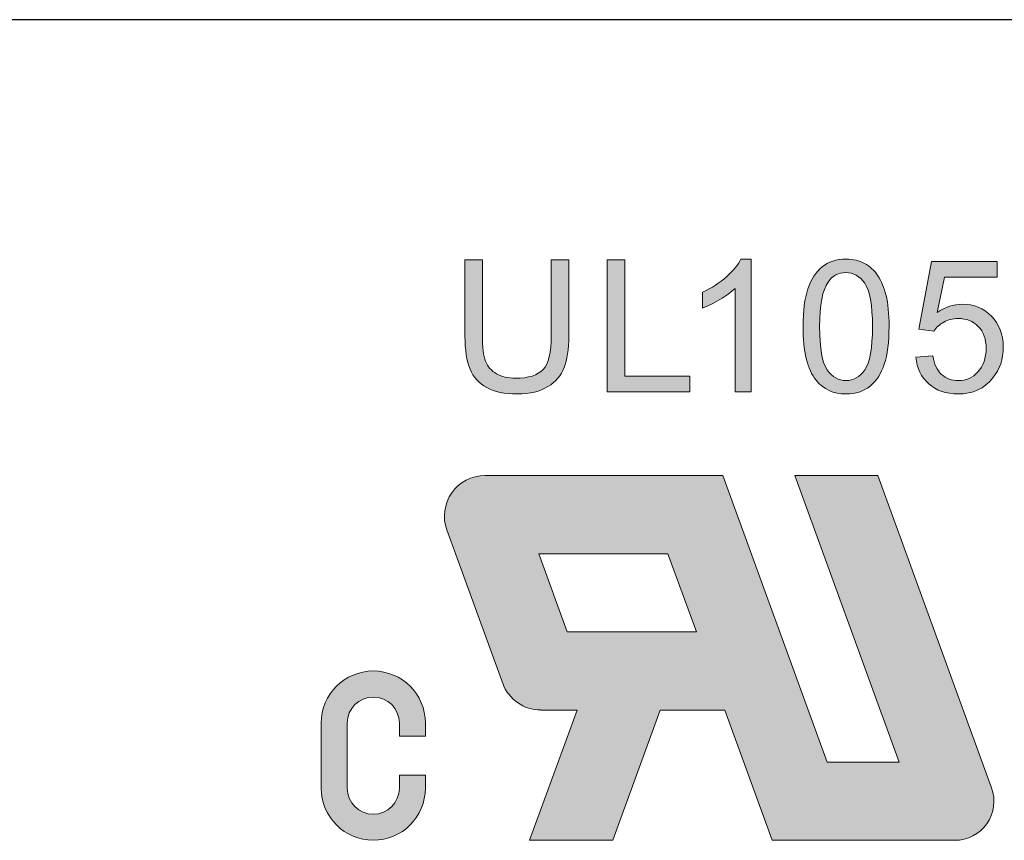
# Model space of a CAD drawing. Header units: inches. Extents: x 2053 to 2350, y -5132 to -4922.
# Tile 20 of 25: x 2287 to 2298, y -4999 to -4990. Entities that reach past the tile are written whole.
import ezdxf

# ---------------------------------------------------------------- set-up
doc = ezdxf.new("R2010")
doc.units = ezdxf.units.IN
doc.header["$MEASUREMENT"] = 0
doc.layers.add('RED', color=1, linetype='Continuous', lineweight=15)

msp = doc.modelspace()

# ---------------------------------------------------------------- hatches: boundary and pattern name
at = {"layer": 'RED', "lineweight": 0}
h = msp.add_hatch(color=256, dxfattribs=at)
edge = h.paths.add_edge_path(flags=16)
edge.add_spline(control_points=[(2299.421, -4992.962), (2299.475, -4992.903), (2299.502, -4992.822), (2299.502, -4992.719)], knot_values=[0.875, 0.875, 0.875, 0.875, 1, 1, 1, 1], degree=3, periodic=0)
edge.add_spline(control_points=[(2299.502, -4992.719), (2299.502, -4992.615), (2299.474, -4992.533), (2299.419, -4992.472)], knot_values=[0, 0, 0, 0, 0.125, 0.125, 0.125, 0.125], degree=3, periodic=0)
edge.add_spline(control_points=[(2299.419, -4992.472), (2299.364, -4992.411), (2299.298, -4992.381), (2299.22, -4992.381), (2299.22, -4992.381), (2299.14, -4992.381), (2299.07, -4992.414), (2299.011, -4992.479)], knot_values=[0.125, 0.125, 0.125, 0.125, 0.25, 0.25, 0.25, 0.25, 0.375, 0.375, 0.375, 0.375], degree=3, periodic=0)
edge.add_spline(control_points=[(2299.011, -4992.479), (2298.951, -4992.545), (2298.921, -4992.63), (2298.921, -4992.734), (2298.921, -4992.734), (2298.921, -4992.827), (2298.95, -4992.903), (2299.006, -4992.962)], knot_values=[0.375, 0.375, 0.375, 0.375, 0.5, 0.5, 0.5, 0.5, 0.625, 0.625, 0.625, 0.625], degree=3, periodic=0)
edge.add_spline(control_points=[(2299.006, -4992.962), (2299.063, -4993.02), (2299.132, -4993.049), (2299.215, -4993.049), (2299.215, -4993.049), (2299.299, -4993.049), (2299.367, -4993.02), (2299.421, -4992.962)], knot_values=[0.625, 0.625, 0.625, 0.625, 0.75, 0.75, 0.75, 0.75, 0.875, 0.875, 0.875, 0.875], degree=3, periodic=0)
edge = h.paths.add_edge_path()
edge.add_spline(control_points=[(2298.894, -4993.636), (2298.821, -4993.573), (2298.778, -4993.483), (2298.763, -4993.367)], knot_values=[0.954545, 0.954545, 0.954545, 0.954545, 1, 1, 1, 1], degree=3, periodic=0)
edge.add_spline(control_points=[(2298.763, -4993.367), (2298.763, -4993.367), (2298.936, -4993.351), (2298.936, -4993.351)], knot_values=[0, 0, 0, 0, 0.045455, 0.045455, 0.045455, 0.045455], degree=3, periodic=0)
edge.add_spline(control_points=[(2298.936, -4993.351), (2298.951, -4993.433), (2298.979, -4993.492), (2299.021, -4993.529)], knot_values=[0.045455, 0.045455, 0.045455, 0.045455, 0.090909, 0.090909, 0.090909, 0.090909], degree=3, periodic=0)
edge.add_spline(control_points=[(2299.021, -4993.529), (2299.062, -4993.566), (2299.115, -4993.584), (2299.18, -4993.584), (2299.18, -4993.584), (2299.236, -4993.584), (2299.284, -4993.571), (2299.326, -4993.546)], knot_values=[0.090909, 0.090909, 0.090909, 0.090909, 0.136364, 0.136364, 0.136364, 0.136364, 0.181818, 0.181818, 0.181818, 0.181818], degree=3, periodic=0)
edge.add_spline(control_points=[(2299.326, -4993.546), (2299.368, -4993.52), (2299.402, -4993.487), (2299.429, -4993.444)], knot_values=[0.181818, 0.181818, 0.181818, 0.181818, 0.227273, 0.227273, 0.227273, 0.227273], degree=3, periodic=0)
edge.add_spline(control_points=[(2299.429, -4993.444), (2299.456, -4993.402), (2299.478, -4993.344), (2299.496, -4993.272)], knot_values=[0.227273, 0.227273, 0.227273, 0.227273, 0.272727, 0.272727, 0.272727, 0.272727], degree=3, periodic=0)
edge.add_spline(control_points=[(2299.496, -4993.272), (2299.514, -4993.2), (2299.523, -4993.126), (2299.523, -4993.052), (2299.523, -4993.052), (2299.523, -4993.044), (2299.523, -4993.031), (2299.522, -4993.016)], knot_values=[0.272727, 0.272727, 0.272727, 0.272727, 0.318182, 0.318182, 0.318182, 0.318182, 0.363636, 0.363636, 0.363636, 0.363636], degree=3, periodic=0)
edge.add_spline(control_points=[(2299.522, -4993.016), (2299.486, -4993.073), (2299.436, -4993.12), (2299.374, -4993.155)], knot_values=[0.363636, 0.363636, 0.363636, 0.363636, 0.409091, 0.409091, 0.409091, 0.409091], degree=3, periodic=0)
edge.add_spline(control_points=[(2299.374, -4993.155), (2299.312, -4993.191), (2299.244, -4993.209), (2299.171, -4993.209), (2299.171, -4993.209), (2299.049, -4993.209), (2298.946, -4993.165), (2298.862, -4993.077)], knot_values=[0.409091, 0.409091, 0.409091, 0.409091, 0.454545, 0.454545, 0.454545, 0.454545, 0.5, 0.5, 0.5, 0.5], degree=3, periodic=0)
edge.add_spline(control_points=[(2298.862, -4993.077), (2298.778, -4992.988), (2298.736, -4992.872), (2298.736, -4992.728), (2298.736, -4992.728), (2298.736, -4992.579), (2298.78, -4992.459), (2298.868, -4992.368)], knot_values=[0.5, 0.5, 0.5, 0.5, 0.545455, 0.545455, 0.545455, 0.545455, 0.590909, 0.590909, 0.590909, 0.590909], degree=3, periodic=0)
edge.add_spline(control_points=[(2298.868, -4992.368), (2298.956, -4992.277), (2299.066, -4992.231), (2299.198, -4992.231), (2299.198, -4992.231), (2299.294, -4992.231), (2299.381, -4992.257), (2299.46, -4992.309)], knot_values=[0.590909, 0.590909, 0.590909, 0.590909, 0.636364, 0.636364, 0.636364, 0.636364, 0.681818, 0.681818, 0.681818, 0.681818], degree=3, periodic=0)
edge.add_spline(control_points=[(2299.46, -4992.309), (2299.54, -4992.36), (2299.6, -4992.433), (2299.641, -4992.529)], knot_values=[0.681818, 0.681818, 0.681818, 0.681818, 0.727273, 0.727273, 0.727273, 0.727273], degree=3, periodic=0)
edge.add_spline(control_points=[(2299.641, -4992.529), (2299.682, -4992.624), (2299.702, -4992.762), (2299.702, -4992.942), (2299.702, -4992.942), (2299.702, -4993.13), (2299.682, -4993.279), (2299.641, -4993.391)], knot_values=[0.727273, 0.727273, 0.727273, 0.727273, 0.772727, 0.772727, 0.772727, 0.772727, 0.818182, 0.818182, 0.818182, 0.818182], degree=3, periodic=0)
edge.add_spline(control_points=[(2299.641, -4993.391), (2299.6, -4993.502), (2299.54, -4993.587), (2299.459, -4993.645)], knot_values=[0.818182, 0.818182, 0.818182, 0.818182, 0.863636, 0.863636, 0.863636, 0.863636], degree=3, periodic=0)
edge.add_spline(control_points=[(2299.459, -4993.645), (2299.379, -4993.703), (2299.285, -4993.732), (2299.176, -4993.732), (2299.176, -4993.732), (2299.061, -4993.732), (2298.967, -4993.7), (2298.894, -4993.636)], knot_values=[0.863636, 0.863636, 0.863636, 0.863636, 0.909091, 0.909091, 0.909091, 0.909091, 0.954545, 0.954545, 0.954545, 0.954545], degree=3, periodic=0)
edge = h.paths.add_edge_path()
edge.add_spline(control_points=[(2297.625, -4993.62), (2297.54, -4993.545), (2297.492, -4993.446), (2297.48, -4993.322)], knot_values=[0.954545, 0.954545, 0.954545, 0.954545, 1, 1, 1, 1], degree=3, periodic=0)
edge.add_spline(control_points=[(2297.48, -4993.322), (2297.48, -4993.322), (2297.669, -4993.306), (2297.669, -4993.306)], knot_values=[0, 0, 0, 0, 0.045455, 0.045455, 0.045455, 0.045455], degree=3, periodic=0)
edge.add_spline(control_points=[(2297.669, -4993.306), (2297.683, -4993.399), (2297.716, -4993.468), (2297.767, -4993.514)], knot_values=[0.045455, 0.045455, 0.045455, 0.045455, 0.090909, 0.090909, 0.090909, 0.090909], degree=3, periodic=0)
edge.add_spline(control_points=[(2297.767, -4993.514), (2297.818, -4993.561), (2297.88, -4993.584), (2297.952, -4993.584), (2297.952, -4993.584), (2298.039, -4993.584), (2298.113, -4993.551), (2298.172, -4993.486)], knot_values=[0.090909, 0.090909, 0.090909, 0.090909, 0.136364, 0.136364, 0.136364, 0.136364, 0.181818, 0.181818, 0.181818, 0.181818], degree=3, periodic=0)
edge.add_spline(control_points=[(2298.172, -4993.486), (2298.233, -4993.42), (2298.263, -4993.333), (2298.263, -4993.225), (2298.263, -4993.225), (2298.263, -4993.122), (2298.234, -4993.041), (2298.176, -4992.981)], knot_values=[0.181818, 0.181818, 0.181818, 0.181818, 0.227273, 0.227273, 0.227273, 0.227273, 0.272727, 0.272727, 0.272727, 0.272727], degree=3, periodic=0)
edge.add_spline(control_points=[(2298.176, -4992.981), (2298.118, -4992.922), (2298.043, -4992.892), (2297.949, -4992.892), (2297.949, -4992.892), (2297.891, -4992.892), (2297.838, -4992.905), (2297.792, -4992.932)], knot_values=[0.272727, 0.272727, 0.272727, 0.272727, 0.318182, 0.318182, 0.318182, 0.318182, 0.363636, 0.363636, 0.363636, 0.363636], degree=3, periodic=0)
edge.add_spline(control_points=[(2297.792, -4992.932), (2297.745, -4992.958), (2297.708, -4992.992), (2297.681, -4993.034)], knot_values=[0.363636, 0.363636, 0.363636, 0.363636, 0.409091, 0.409091, 0.409091, 0.409091], degree=3, periodic=0)
edge.add_spline(control_points=[(2297.681, -4993.034), (2297.681, -4993.034), (2297.512, -4993.012), (2297.512, -4993.012)], knot_values=[0.409091, 0.409091, 0.409091, 0.409091, 0.454545, 0.454545, 0.454545, 0.454545], degree=3, periodic=0)
edge.add_spline(control_points=[(2297.512, -4993.012), (2297.512, -4993.012), (2297.654, -4992.258), (2297.654, -4992.258)], knot_values=[0.454545, 0.454545, 0.454545, 0.454545, 0.5, 0.5, 0.5, 0.5], degree=3, periodic=0)
edge.add_spline(control_points=[(2297.654, -4992.258), (2297.654, -4992.258), (2298.385, -4992.258), (2298.385, -4992.258)], knot_values=[0.5, 0.5, 0.5, 0.5, 0.545455, 0.545455, 0.545455, 0.545455], degree=3, periodic=0)
edge.add_spline(control_points=[(2298.385, -4992.258), (2298.385, -4992.258), (2298.385, -4992.43), (2298.385, -4992.43)], knot_values=[0.545455, 0.545455, 0.545455, 0.545455, 0.590909, 0.590909, 0.590909, 0.590909], degree=3, periodic=0)
edge.add_spline(control_points=[(2298.385, -4992.43), (2298.385, -4992.43), (2297.799, -4992.43), (2297.799, -4992.43)], knot_values=[0.590909, 0.590909, 0.590909, 0.590909, 0.636364, 0.636364, 0.636364, 0.636364], degree=3, periodic=0)
edge.add_spline(control_points=[(2297.799, -4992.43), (2297.799, -4992.43), (2297.719, -4992.825), (2297.719, -4992.825)], knot_values=[0.636364, 0.636364, 0.636364, 0.636364, 0.681818, 0.681818, 0.681818, 0.681818], degree=3, periodic=0)
edge.add_spline(control_points=[(2297.719, -4992.825), (2297.808, -4992.763), (2297.9, -4992.733), (2297.997, -4992.733), (2297.997, -4992.733), (2298.126, -4992.733), (2298.234, -4992.777), (2298.322, -4992.866)], knot_values=[0.681818, 0.681818, 0.681818, 0.681818, 0.727273, 0.727273, 0.727273, 0.727273, 0.772727, 0.772727, 0.772727, 0.772727], degree=3, periodic=0)
edge.add_spline(control_points=[(2298.322, -4992.866), (2298.41, -4992.955), (2298.454, -4993.069), (2298.454, -4993.209), (2298.454, -4993.209), (2298.454, -4993.342), (2298.415, -4993.457), (2298.338, -4993.554)], knot_values=[0.772727, 0.772727, 0.772727, 0.772727, 0.818182, 0.818182, 0.818182, 0.818182, 0.863636, 0.863636, 0.863636, 0.863636], degree=3, periodic=0)
edge.add_spline(control_points=[(2298.338, -4993.554), (2298.244, -4993.673), (2298.115, -4993.732), (2297.952, -4993.732), (2297.952, -4993.732), (2297.818, -4993.732), (2297.709, -4993.695), (2297.625, -4993.62)], knot_values=[0.863636, 0.863636, 0.863636, 0.863636, 0.909091, 0.909091, 0.909091, 0.909091, 0.954545, 0.954545, 0.954545, 0.954545], degree=3, periodic=0)
edge = h.paths.add_edge_path(flags=16)
edge.add_spline(control_points=[(2296.502, -4992.486), (2296.44, -4992.575), (2296.409, -4992.741), (2296.409, -4992.982)], knot_values=[0.875, 0.875, 0.875, 0.875, 1, 1, 1, 1], degree=3, periodic=0)
edge.add_spline(control_points=[(2296.409, -4992.982), (2296.409, -4993.224), (2296.437, -4993.384), (2296.494, -4993.464)], knot_values=[0, 0, 0, 0, 0.125, 0.125, 0.125, 0.125], degree=3, periodic=0)
edge.add_spline(control_points=[(2296.494, -4993.464), (2296.55, -4993.544), (2296.62, -4993.584), (2296.703, -4993.584), (2296.703, -4993.584), (2296.786, -4993.584), (2296.855, -4993.544), (2296.912, -4993.464)], knot_values=[0.125, 0.125, 0.125, 0.125, 0.25, 0.25, 0.25, 0.25, 0.375, 0.375, 0.375, 0.375], degree=3, periodic=0)
edge.add_spline(control_points=[(2296.912, -4993.464), (2296.968, -4993.384), (2296.997, -4993.223), (2296.997, -4992.982), (2296.997, -4992.982), (2296.997, -4992.74), (2296.968, -4992.58), (2296.912, -4992.5)], knot_values=[0.375, 0.375, 0.375, 0.375, 0.5, 0.5, 0.5, 0.5, 0.625, 0.625, 0.625, 0.625], degree=3, periodic=0)
edge.add_spline(control_points=[(2296.912, -4992.5), (2296.855, -4992.42), (2296.785, -4992.381), (2296.701, -4992.381), (2296.701, -4992.381), (2296.618, -4992.381), (2296.552, -4992.416), (2296.502, -4992.486)], knot_values=[0.625, 0.625, 0.625, 0.625, 0.75, 0.75, 0.75, 0.75, 0.875, 0.875, 0.875, 0.875], degree=3, periodic=0)
edge = h.paths.add_edge_path()
edge.add_spline(control_points=[(2296.369, -4993.58), (2296.272, -4993.458), (2296.224, -4993.258), (2296.224, -4992.982)], knot_values=[0.916667, 0.916667, 0.916667, 0.916667, 1, 1, 1, 1], degree=3, periodic=0)
edge.add_spline(control_points=[(2296.224, -4992.982), (2296.224, -4992.809), (2296.241, -4992.669), (2296.277, -4992.563)], knot_values=[0, 0, 0, 0, 0.083333, 0.083333, 0.083333, 0.083333], degree=3, periodic=0)
edge.add_spline(control_points=[(2296.277, -4992.563), (2296.313, -4992.457), (2296.366, -4992.375), (2296.437, -4992.317)], knot_values=[0.083333, 0.083333, 0.083333, 0.083333, 0.166667, 0.166667, 0.166667, 0.166667], degree=3, periodic=0)
edge.add_spline(control_points=[(2296.437, -4992.317), (2296.507, -4992.26), (2296.596, -4992.231), (2296.703, -4992.231), (2296.703, -4992.231), (2296.782, -4992.231), (2296.851, -4992.247), (2296.91, -4992.279)], knot_values=[0.166667, 0.166667, 0.166667, 0.166667, 0.25, 0.25, 0.25, 0.25, 0.333333, 0.333333, 0.333333, 0.333333], degree=3, periodic=0)
edge.add_spline(control_points=[(2296.91, -4992.279), (2296.97, -4992.311), (2297.019, -4992.356), (2297.058, -4992.416)], knot_values=[0.333333, 0.333333, 0.333333, 0.333333, 0.416667, 0.416667, 0.416667, 0.416667], degree=3, periodic=0)
edge.add_spline(control_points=[(2297.058, -4992.416), (2297.097, -4992.476), (2297.127, -4992.549), (2297.149, -4992.635)], knot_values=[0.416667, 0.416667, 0.416667, 0.416667, 0.5, 0.5, 0.5, 0.5], degree=3, periodic=0)
edge.add_spline(control_points=[(2297.149, -4992.635), (2297.171, -4992.721), (2297.182, -4992.837), (2297.182, -4992.982), (2297.182, -4992.982), (2297.182, -4993.155), (2297.164, -4993.294), (2297.129, -4993.4)], knot_values=[0.5, 0.5, 0.5, 0.5, 0.583333, 0.583333, 0.583333, 0.583333, 0.666667, 0.666667, 0.666667, 0.666667], degree=3, periodic=0)
edge.add_spline(control_points=[(2297.129, -4993.4), (2297.094, -4993.506), (2297.04, -4993.588), (2296.97, -4993.646), (2296.97, -4993.646), (2296.899, -4993.704), (2296.81, -4993.732), (2296.703, -4993.732), (2296.703, -4993.732), (2296.561, -4993.732), (2296.45, -4993.682), (2296.369, -4993.58)], knot_values=[0.666667, 0.666667, 0.666667, 0.666667, 0.75, 0.75, 0.75, 0.75, 0.833333, 0.833333, 0.833333, 0.833333, 0.916667, 0.916667, 0.916667, 0.916667], degree=3, periodic=0)
edge = h.paths.add_edge_path()
edge.add_spline(control_points=[(2295.647, -4992.231), (2295.647, -4992.231), (2295.647, -4993.707), (2295.647, -4993.707)], knot_values=[0.888889, 0.888889, 0.888889, 0.888889, 1, 1, 1, 1], degree=3, periodic=0)
edge.add_spline(control_points=[(2295.647, -4993.707), (2295.647, -4993.707), (2295.467, -4993.707), (2295.467, -4993.707)], knot_values=[0, 0, 0, 0, 0.111111, 0.111111, 0.111111, 0.111111], degree=3, periodic=0)
edge.add_spline(control_points=[(2295.467, -4993.707), (2295.467, -4993.707), (2295.467, -4992.557), (2295.467, -4992.557)], knot_values=[0.111111, 0.111111, 0.111111, 0.111111, 0.222222, 0.222222, 0.222222, 0.222222], degree=3, periodic=0)
edge.add_spline(control_points=[(2295.467, -4992.557), (2295.423, -4992.599), (2295.366, -4992.64), (2295.296, -4992.682)], knot_values=[0.222222, 0.222222, 0.222222, 0.222222, 0.333333, 0.333333, 0.333333, 0.333333], degree=3, periodic=0)
edge.add_spline(control_points=[(2295.296, -4992.682), (2295.225, -4992.723), (2295.162, -4992.754), (2295.106, -4992.775)], knot_values=[0.333333, 0.333333, 0.333333, 0.333333, 0.444444, 0.444444, 0.444444, 0.444444], degree=3, periodic=0)
edge.add_spline(control_points=[(2295.106, -4992.775), (2295.106, -4992.775), (2295.106, -4992.6), (2295.106, -4992.6)], knot_values=[0.444444, 0.444444, 0.444444, 0.444444, 0.555556, 0.555556, 0.555556, 0.555556], degree=3, periodic=0)
edge.add_spline(control_points=[(2295.106, -4992.6), (2295.207, -4992.553), (2295.295, -4992.495), (2295.371, -4992.428)], knot_values=[0.555556, 0.555556, 0.555556, 0.555556, 0.666667, 0.666667, 0.666667, 0.666667], degree=3, periodic=0)
edge.add_spline(control_points=[(2295.371, -4992.428), (2295.446, -4992.36), (2295.5, -4992.295), (2295.531, -4992.231)], knot_values=[0.666667, 0.666667, 0.666667, 0.666667, 0.777778, 0.777778, 0.777778, 0.777778], degree=3, periodic=0)
edge.add_spline(control_points=[(2295.531, -4992.231), (2295.531, -4992.231), (2295.647, -4992.231), (2295.647, -4992.231)], knot_values=[0.777778, 0.777778, 0.777778, 0.777778, 0.888889, 0.888889, 0.888889, 0.888889], degree=3, periodic=0)
edge = h.paths.add_edge_path()
edge.add_spline(control_points=[(2294.963, -4993.707), (2294.963, -4993.707), (2294.044, -4993.707), (2294.044, -4993.707)], knot_values=[0.833333, 0.833333, 0.833333, 0.833333, 1, 1, 1, 1], degree=3, periodic=0)
edge.add_spline(control_points=[(2294.044, -4993.707), (2294.044, -4993.707), (2294.044, -4992.237), (2294.044, -4992.237)], knot_values=[0, 0, 0, 0, 0.166667, 0.166667, 0.166667, 0.166667], degree=3, periodic=0)
edge.add_spline(control_points=[(2294.044, -4992.237), (2294.044, -4992.237), (2294.239, -4992.237), (2294.239, -4992.237)], knot_values=[0.166667, 0.166667, 0.166667, 0.166667, 0.333333, 0.333333, 0.333333, 0.333333], degree=3, periodic=0)
edge.add_spline(control_points=[(2294.239, -4992.237), (2294.239, -4992.237), (2294.239, -4993.534), (2294.239, -4993.534)], knot_values=[0.333333, 0.333333, 0.333333, 0.333333, 0.5, 0.5, 0.5, 0.5], degree=3, periodic=0)
edge.add_spline(control_points=[(2294.239, -4993.534), (2294.239, -4993.534), (2294.963, -4993.534), (2294.963, -4993.534)], knot_values=[0.5, 0.5, 0.5, 0.5, 0.666667, 0.666667, 0.666667, 0.666667], degree=3, periodic=0)
edge.add_spline(control_points=[(2294.963, -4993.534), (2294.963, -4993.534), (2294.963, -4993.707), (2294.963, -4993.707)], knot_values=[0.666667, 0.666667, 0.666667, 0.666667, 0.833333, 0.833333, 0.833333, 0.833333], degree=3, periodic=0)
edge = h.paths.add_edge_path()
edge.add_spline(control_points=[(2293.42, -4993.086), (2293.42, -4993.086), (2293.42, -4992.237), (2293.42, -4992.237)], knot_values=[0.941176, 0.941176, 0.941176, 0.941176, 1, 1, 1, 1], degree=3, periodic=0)
edge.add_spline(control_points=[(2293.42, -4992.237), (2293.42, -4992.237), (2293.615, -4992.237), (2293.615, -4992.237)], knot_values=[0, 0, 0, 0, 0.058824, 0.058824, 0.058824, 0.058824], degree=3, periodic=0)
edge.add_spline(control_points=[(2293.615, -4992.237), (2293.615, -4992.237), (2293.615, -4993.087), (2293.615, -4993.087)], knot_values=[0.058824, 0.058824, 0.058824, 0.058824, 0.117647, 0.117647, 0.117647, 0.117647], degree=3, periodic=0)
edge.add_spline(control_points=[(2293.615, -4993.087), (2293.615, -4993.234), (2293.598, -4993.352), (2293.564, -4993.439)], knot_values=[0.117647, 0.117647, 0.117647, 0.117647, 0.176471, 0.176471, 0.176471, 0.176471], degree=3, periodic=0)
edge.add_spline(control_points=[(2293.564, -4993.439), (2293.531, -4993.526), (2293.471, -4993.596), (2293.383, -4993.65)], knot_values=[0.176471, 0.176471, 0.176471, 0.176471, 0.235294, 0.235294, 0.235294, 0.235294], degree=3, periodic=0)
edge.add_spline(control_points=[(2293.383, -4993.65), (2293.296, -4993.705), (2293.182, -4993.732), (2293.04, -4993.732), (2293.04, -4993.732), (2292.903, -4993.732), (2292.79, -4993.709), (2292.702, -4993.661)], knot_values=[0.235294, 0.235294, 0.235294, 0.235294, 0.294118, 0.294118, 0.294118, 0.294118, 0.352941, 0.352941, 0.352941, 0.352941], degree=3, periodic=0)
edge.add_spline(control_points=[(2292.702, -4993.661), (2292.615, -4993.614), (2292.552, -4993.545), (2292.515, -4993.455)], knot_values=[0.352941, 0.352941, 0.352941, 0.352941, 0.411765, 0.411765, 0.411765, 0.411765], degree=3, periodic=0)
edge.add_spline(control_points=[(2292.515, -4993.455), (2292.477, -4993.365), (2292.459, -4993.242), (2292.459, -4993.087)], knot_values=[0.411765, 0.411765, 0.411765, 0.411765, 0.470588, 0.470588, 0.470588, 0.470588], degree=3, periodic=0)
edge.add_spline(control_points=[(2292.459, -4993.087), (2292.459, -4993.087), (2292.459, -4992.237), (2292.459, -4992.237)], knot_values=[0.470588, 0.470588, 0.470588, 0.470588, 0.529412, 0.529412, 0.529412, 0.529412], degree=3, periodic=0)
edge.add_spline(control_points=[(2292.459, -4992.237), (2292.459, -4992.237), (2292.653, -4992.237), (2292.653, -4992.237)], knot_values=[0.529412, 0.529412, 0.529412, 0.529412, 0.588235, 0.588235, 0.588235, 0.588235], degree=3, periodic=0)
edge.add_spline(control_points=[(2292.653, -4992.237), (2292.653, -4992.237), (2292.653, -4993.086), (2292.653, -4993.086)], knot_values=[0.588235, 0.588235, 0.588235, 0.588235, 0.647059, 0.647059, 0.647059, 0.647059], degree=3, periodic=0)
edge.add_spline(control_points=[(2292.653, -4993.086), (2292.653, -4993.213), (2292.665, -4993.308), (2292.689, -4993.368)], knot_values=[0.647059, 0.647059, 0.647059, 0.647059, 0.705882, 0.705882, 0.705882, 0.705882], degree=3, periodic=0)
edge.add_spline(control_points=[(2292.689, -4993.368), (2292.712, -4993.428), (2292.753, -4993.475), (2292.811, -4993.508)], knot_values=[0.705882, 0.705882, 0.705882, 0.705882, 0.764706, 0.764706, 0.764706, 0.764706], degree=3, periodic=0)
edge.add_spline(control_points=[(2292.811, -4993.508), (2292.869, -4993.541), (2292.94, -4993.557), (2293.023, -4993.557), (2293.023, -4993.557), (2293.166, -4993.557), (2293.268, -4993.525), (2293.329, -4993.459)], knot_values=[0.764706, 0.764706, 0.764706, 0.764706, 0.823529, 0.823529, 0.823529, 0.823529, 0.882353, 0.882353, 0.882353, 0.882353], degree=3, periodic=0)
edge.add_spline(control_points=[(2293.329, -4993.459), (2293.39, -4993.395), (2293.42, -4993.27), (2293.42, -4993.086)], knot_values=[0.882353, 0.882353, 0.882353, 0.882353, 0.941176, 0.941176, 0.941176, 0.941176], degree=3, periodic=0)
h = msp.add_hatch(color=256, dxfattribs=at)
h.paths.add_polyline_path([(2297.294, -4997.833), (2296.491, -4997.833), (2295.329, -4994.641), (2292.681, -4994.641, 0.520567), (2292.257, -4995.247), (2292.879, -4996.956, 0.315299), (2293.303, -4997.253), (2293.707, -4997.253), (2293.179, -4998.704), (2294.105, -4998.704), (2294.633, -4997.253), (2295.353, -4997.253), (2295.881, -4998.704), (2297.915, -4998.704, 0.520567), (2298.324, -4998.12), (2297.058, -4994.641), (2296.132, -4994.641)])
h.paths.add_polyline_path([(2295.036, -4996.382), (2293.597, -4996.382), (2293.28, -4995.512), (2294.719, -4995.512)], flags=16)
msp.add_hatch(color=256, dxfattribs=at).paths.add_polyline_path([(2290.858, -4997.398), (2290.858, -4998.123, 1), (2292.019, -4998.123), (2292.019, -4997.978), (2291.728, -4997.978), (2291.728, -4998.123, -1), (2291.148, -4998.123), (2291.148, -4997.398, -1), (2291.728, -4997.398), (2291.728, -4997.543), (2292.019, -4997.543), (2292.019, -4997.398, 1)])

# ---------------------------------------------------------------- linework, layer by layer
msp.add_line((2305.4, -4989.564), (2269.4, -4989.564))
for p, q in [((2295.329, -4994.641), (2292.681, -4994.641)), ((2296.491, -4997.833), (2295.329, -4994.641)), ((2297.294, -4997.833), (2296.132, -4994.641)), ((2297.058, -4994.641), (2296.132, -4994.641)), ((2298.324, -4998.12), (2297.058, -4994.641)), ((2292.879, -4996.956), (2292.257, -4995.247)), ((2293.597, -4996.382), (2293.28, -4995.512)), ((2294.719, -4995.512), (2293.28, -4995.512)), ((2295.036, -4996.382), (2294.719, -4995.512)), ((2295.036, -4996.382), (2293.597, -4996.382)), ((2293.707, -4997.253), (2293.179, -4998.704)), ((2293.707, -4997.253), (2293.303, -4997.253)), ((2294.633, -4997.253), (2294.105, -4998.704)), ((2295.353, -4997.253), (2294.633, -4997.253)), ((2295.881, -4998.704), (2295.353, -4997.253)), ((2290.858, -4998.123), (2290.858, -4997.398)), ((2291.148, -4998.123), (2291.148, -4997.398)), ((2291.728, -4997.398), (2291.728, -4997.543)), ((2292.019, -4997.398), (2292.019, -4997.543)), ((2292.019, -4997.543), (2291.728, -4997.543)), ((2296.491, -4997.833), (2297.294, -4997.833)), ((2291.728, -4997.978), (2292.019, -4997.978)), ((2291.728, -4997.978), (2291.728, -4998.123)), ((2292.019, -4997.978), (2292.019, -4998.123)), ((2293.179, -4998.704), (2294.105, -4998.704)), ((2295.881, -4998.704), (2297.915, -4998.704))]:
    msp.add_line(p, q, dxfattribs=at)
for centre, radius, start, end in [((2292.681, -4995.092), 0.451, 90, 200), ((2291.438, -4997.398), 0.58, 0, 180), ((2293.303, -4996.801), 0.451, 200, 270), ((2291.438, -4997.398), 0.29, 0, 180), ((2291.438, -4998.123), 0.58, 180, 0), ((2291.438, -4998.123), 0.29, 180, 0), ((2297.915, -4998.269), 0.435, 270, 20)]:
    msp.add_arc(centre, radius, start, end, dxfattribs=at)
for points in [[(2292.459, -4993.087), (2292.459, -4993.087), (2292.459, -4992.237), (2292.459, -4992.237)], [(2292.459, -4992.237), (2292.459, -4992.237), (2292.653, -4992.237), (2292.653, -4992.237)], [(2292.653, -4992.237), (2292.653, -4992.237), (2292.653, -4993.086), (2292.653, -4993.086)], [(2293.42, -4992.237), (2293.42, -4992.237), (2293.615, -4992.237), (2293.615, -4992.237)], [(2293.42, -4993.086), (2293.42, -4993.086), (2293.42, -4992.237), (2293.42, -4992.237)], [(2293.615, -4992.237), (2293.615, -4992.237), (2293.615, -4993.087), (2293.615, -4993.087)], [(2294.044, -4993.707), (2294.044, -4993.707), (2294.044, -4992.237), (2294.044, -4992.237)], [(2294.044, -4992.237), (2294.044, -4992.237), (2294.239, -4992.237), (2294.239, -4992.237)], [(2294.239, -4992.237), (2294.239, -4992.237), (2294.239, -4993.534), (2294.239, -4993.534)], [(2295.371, -4992.428), (2295.446, -4992.36), (2295.5, -4992.295), (2295.531, -4992.231)], [(2295.531, -4992.231), (2295.531, -4992.231), (2295.647, -4992.231), (2295.647, -4992.231)], [(2295.647, -4992.231), (2295.647, -4992.231), (2295.647, -4993.707), (2295.647, -4993.707)], [(2296.91, -4992.279), (2296.97, -4992.311), (2297.019, -4992.356), (2297.058, -4992.416)], [(2297.512, -4993.012), (2297.512, -4993.012), (2297.654, -4992.258), (2297.654, -4992.258)], [(2297.654, -4992.258), (2297.654, -4992.258), (2298.385, -4992.258), (2298.385, -4992.258)], [(2298.385, -4992.258), (2298.385, -4992.258), (2298.385, -4992.43), (2298.385, -4992.43)], [(2296.277, -4992.563), (2296.313, -4992.457), (2296.366, -4992.375), (2296.437, -4992.317)], [(2295.106, -4992.6), (2295.207, -4992.553), (2295.295, -4992.495), (2295.371, -4992.428)], [(2296.502, -4992.486), (2296.44, -4992.575), (2296.409, -4992.741), (2296.409, -4992.982)], [(2297.058, -4992.416), (2297.097, -4992.476), (2297.127, -4992.549), (2297.149, -4992.635)], [(2297.799, -4992.43), (2297.799, -4992.43), (2297.719, -4992.825), (2297.719, -4992.825)], [(2298.385, -4992.43), (2298.385, -4992.43), (2297.799, -4992.43), (2297.799, -4992.43)], [(2295.106, -4992.775), (2295.106, -4992.775), (2295.106, -4992.6), (2295.106, -4992.6)], [(2295.467, -4992.557), (2295.423, -4992.599), (2295.366, -4992.64), (2295.296, -4992.682)], [(2295.467, -4993.707), (2295.467, -4993.707), (2295.467, -4992.557), (2295.467, -4992.557)], [(2296.224, -4992.982), (2296.224, -4992.809), (2296.241, -4992.669), (2296.277, -4992.563)], [(2295.296, -4992.682), (2295.225, -4992.723), (2295.162, -4992.754), (2295.106, -4992.775)], [(2297.792, -4992.932), (2297.745, -4992.958), (2297.708, -4992.992), (2297.681, -4993.034)], [(2296.369, -4993.58), (2296.272, -4993.458), (2296.224, -4993.258), (2296.224, -4992.982)], [(2296.409, -4992.982), (2296.409, -4993.224), (2296.437, -4993.384), (2296.494, -4993.464)], [(2297.681, -4993.034), (2297.681, -4993.034), (2297.512, -4993.012), (2297.512, -4993.012)], [(2292.515, -4993.455), (2292.477, -4993.365), (2292.459, -4993.242), (2292.459, -4993.087)], [(2292.653, -4993.086), (2292.653, -4993.213), (2292.665, -4993.308), (2292.689, -4993.368)], [(2293.329, -4993.459), (2293.39, -4993.395), (2293.42, -4993.27), (2293.42, -4993.086)], [(2293.615, -4993.087), (2293.615, -4993.234), (2293.598, -4993.352), (2293.564, -4993.439)], [(2292.689, -4993.368), (2292.712, -4993.428), (2292.753, -4993.475), (2292.811, -4993.508)], [(2297.48, -4993.322), (2297.48, -4993.322), (2297.669, -4993.306), (2297.669, -4993.306)], [(2297.625, -4993.62), (2297.54, -4993.545), (2297.492, -4993.446), (2297.48, -4993.322)], [(2297.669, -4993.306), (2297.683, -4993.399), (2297.716, -4993.468), (2297.767, -4993.514)], [(2292.702, -4993.661), (2292.615, -4993.614), (2292.552, -4993.545), (2292.515, -4993.455)], [(2293.564, -4993.439), (2293.531, -4993.526), (2293.471, -4993.596), (2293.383, -4993.65)], [(2294.239, -4993.534), (2294.239, -4993.534), (2294.963, -4993.534), (2294.963, -4993.534)], [(2294.963, -4993.534), (2294.963, -4993.534), (2294.963, -4993.707), (2294.963, -4993.707)], [(2294.963, -4993.707), (2294.963, -4993.707), (2294.044, -4993.707), (2294.044, -4993.707)], [(2295.647, -4993.707), (2295.647, -4993.707), (2295.467, -4993.707), (2295.467, -4993.707)]]:
    msp.add_open_spline(points, degree=3, dxfattribs=at)
for points, knots in [([(2296.437, -4992.317), (2296.507, -4992.26), (2296.596, -4992.231), (2296.703, -4992.231), (2296.703, -4992.231), (2296.782, -4992.231), (2296.851, -4992.247), (2296.91, -4992.279)], [0.1666667, 0.1666667, 0.1666667, 0.1666667, 0.25, 0.25, 0.25, 0.25, 0.3333333, 0.3333333, 0.3333333, 0.3333333]), ([(2296.912, -4992.5), (2296.855, -4992.42), (2296.785, -4992.381), (2296.701, -4992.381), (2296.701, -4992.381), (2296.618, -4992.381), (2296.552, -4992.416), (2296.502, -4992.486)], [0.625, 0.625, 0.625, 0.625, 0.75, 0.75, 0.75, 0.75, 0.875, 0.875, 0.875, 0.875]), ([(2296.912, -4993.464), (2296.968, -4993.384), (2296.997, -4993.223), (2296.997, -4992.982), (2296.997, -4992.982), (2296.997, -4992.74), (2296.968, -4992.58), (2296.912, -4992.5)], [0.375, 0.375, 0.375, 0.375, 0.5, 0.5, 0.5, 0.5, 0.625, 0.625, 0.625, 0.625]), ([(2297.149, -4992.635), (2297.171, -4992.721), (2297.182, -4992.837), (2297.182, -4992.982), (2297.182, -4992.982), (2297.182, -4993.155), (2297.164, -4993.294), (2297.129, -4993.4)], [0.5, 0.5, 0.5, 0.5, 0.5833333, 0.5833333, 0.5833333, 0.5833333, 0.6666667, 0.6666667, 0.6666667, 0.6666667]), ([(2297.719, -4992.825), (2297.808, -4992.763), (2297.9, -4992.733), (2297.997, -4992.733), (2297.997, -4992.733), (2298.126, -4992.733), (2298.234, -4992.777), (2298.322, -4992.866)], [0.68181818, 0.68181818, 0.68181818, 0.68181818, 0.72727273, 0.72727273, 0.72727273, 0.72727273, 0.77272727, 0.77272727, 0.77272727, 0.77272727]), ([(2298.176, -4992.981), (2298.118, -4992.922), (2298.043, -4992.892), (2297.949, -4992.892), (2297.949, -4992.892), (2297.891, -4992.892), (2297.838, -4992.905), (2297.792, -4992.932)], [0.27272727, 0.27272727, 0.27272727, 0.27272727, 0.31818182, 0.31818182, 0.31818182, 0.31818182, 0.36363636, 0.36363636, 0.36363636, 0.36363636]), ([(2298.322, -4992.866), (2298.41, -4992.955), (2298.454, -4993.069), (2298.454, -4993.209), (2298.454, -4993.209), (2298.454, -4993.342), (2298.415, -4993.457), (2298.338, -4993.554)], [0.77272727, 0.77272727, 0.77272727, 0.77272727, 0.81818182, 0.81818182, 0.81818182, 0.81818182, 0.86363636, 0.86363636, 0.86363636, 0.86363636]), ([(2298.172, -4993.486), (2298.233, -4993.42), (2298.263, -4993.333), (2298.263, -4993.225), (2298.263, -4993.225), (2298.263, -4993.122), (2298.234, -4993.041), (2298.176, -4992.981)], [0.18181818, 0.18181818, 0.18181818, 0.18181818, 0.22727273, 0.22727273, 0.22727273, 0.22727273, 0.27272727, 0.27272727, 0.27272727, 0.27272727]), ([(2292.811, -4993.508), (2292.869, -4993.541), (2292.94, -4993.557), (2293.023, -4993.557), (2293.023, -4993.557), (2293.166, -4993.557), (2293.268, -4993.525), (2293.329, -4993.459)], [0.7647059, 0.7647059, 0.7647059, 0.7647059, 0.8235294, 0.8235294, 0.8235294, 0.8235294, 0.8823529, 0.8823529, 0.8823529, 0.8823529]), ([(2297.129, -4993.4), (2297.094, -4993.506), (2297.04, -4993.588), (2296.97, -4993.646), (2296.97, -4993.646), (2296.899, -4993.704), (2296.81, -4993.732), (2296.703, -4993.732), (2296.703, -4993.732), (2296.561, -4993.732), (2296.45, -4993.682), (2296.369, -4993.58)], [0.6666667, 0.6666667, 0.6666667, 0.6666667, 0.75, 0.75, 0.75, 0.75, 0.8333333, 0.8333333, 0.8333333, 0.8333333, 0.9166667, 0.9166667, 0.9166667, 0.9166667]), ([(2296.494, -4993.464), (2296.55, -4993.544), (2296.62, -4993.584), (2296.703, -4993.584), (2296.703, -4993.584), (2296.786, -4993.584), (2296.855, -4993.544), (2296.912, -4993.464)], [0.125, 0.125, 0.125, 0.125, 0.25, 0.25, 0.25, 0.25, 0.375, 0.375, 0.375, 0.375]), ([(2297.767, -4993.514), (2297.818, -4993.561), (2297.88, -4993.584), (2297.952, -4993.584), (2297.952, -4993.584), (2298.039, -4993.584), (2298.113, -4993.551), (2298.172, -4993.486)], [0.09090909, 0.09090909, 0.09090909, 0.09090909, 0.13636364, 0.13636364, 0.13636364, 0.13636364, 0.18181818, 0.18181818, 0.18181818, 0.18181818]), ([(2298.338, -4993.554), (2298.244, -4993.673), (2298.115, -4993.732), (2297.952, -4993.732), (2297.952, -4993.732), (2297.818, -4993.732), (2297.709, -4993.695), (2297.625, -4993.62)], [0.86363636, 0.86363636, 0.86363636, 0.86363636, 0.90909091, 0.90909091, 0.90909091, 0.90909091, 0.95454545, 0.95454545, 0.95454545, 0.95454545]), ([(2293.383, -4993.65), (2293.296, -4993.705), (2293.182, -4993.732), (2293.04, -4993.732), (2293.04, -4993.732), (2292.903, -4993.732), (2292.79, -4993.709), (2292.702, -4993.661)], [0.2352941, 0.2352941, 0.2352941, 0.2352941, 0.2941176, 0.2941176, 0.2941176, 0.2941176, 0.3529412, 0.3529412, 0.3529412, 0.3529412])]:
    msp.add_open_spline(points, degree=3, knots=knots, dxfattribs=at)

doc.saveas('drawing.dxf')
